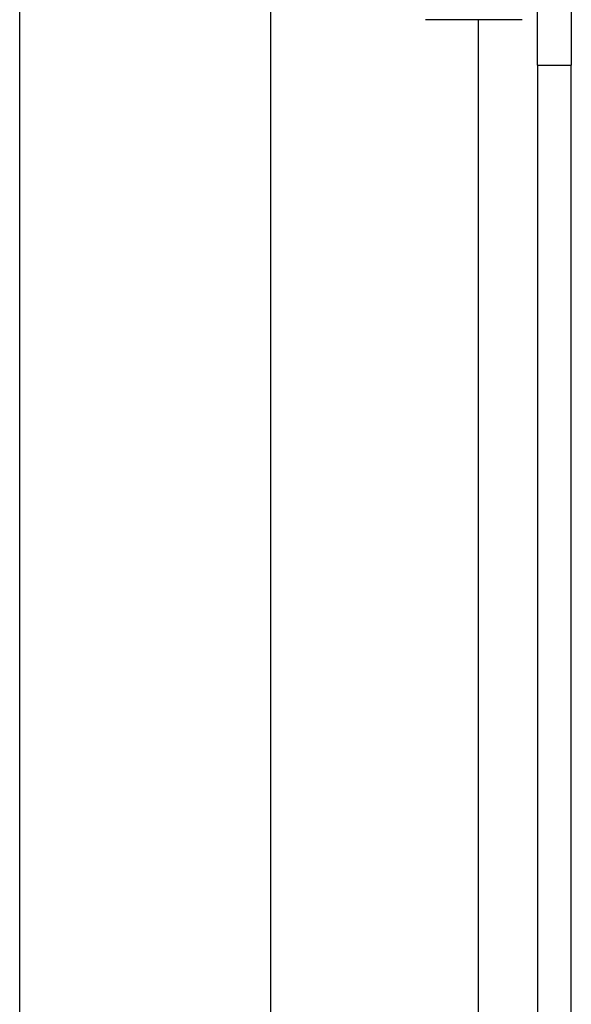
# Model space of a CAD drawing. Header units: inches. Extents: x 3.3 to 95.3, y 5.9 to 50.1.
# Tile 24 of 71: x 22.4 to 23.3, y 19.5 to 21.1. Entities that reach past the tile are written whole.
import ezdxf

# ---------------------------------------------------------------- set-up
doc = ezdxf.new("R2010")
doc.units = ezdxf.units.IN
doc.header["$MEASUREMENT"] = 0
doc.layers.add('Visible Edges(ANSI)', color=7, linetype='Continuous', lineweight=25)
doc.layers.add('Visible Tangent Edges(ANSI)', color=7, linetype='Continuous', lineweight=25)

msp = doc.modelspace()

# ---------------------------------------------------------------- linework, layer by layer
at = {"layer": 'Visible Edges(ANSI)'}
for p, q in [((22.3999, 19.1871), (22.3999, 22.1837)), ((22.7936, 21.3687), (22.7936, 19.1871)), ((23.2131, 21.0257), (23.2131, 21.3377)), ((23.2661, 21.3377), (23.2661, 21.0257)), ((23.1889, 21.097), (23.0373, 21.097)), ((23.2131, 21.0257), (23.2131, 18.5147)), ((23.2661, 18.5147), (23.2661, 21.0257))]:
    msp.add_line(p, q, dxfattribs=at)
at = {"layer": 'Visible Tangent Edges(ANSI)'}
for p, q in [((23.1201, 21.097), (23.1201, 18.5147)), ((23.2131, 21.0257), (23.2661, 21.0257))]:
    msp.add_line(p, q, dxfattribs=at)

doc.saveas('drawing.dxf')
